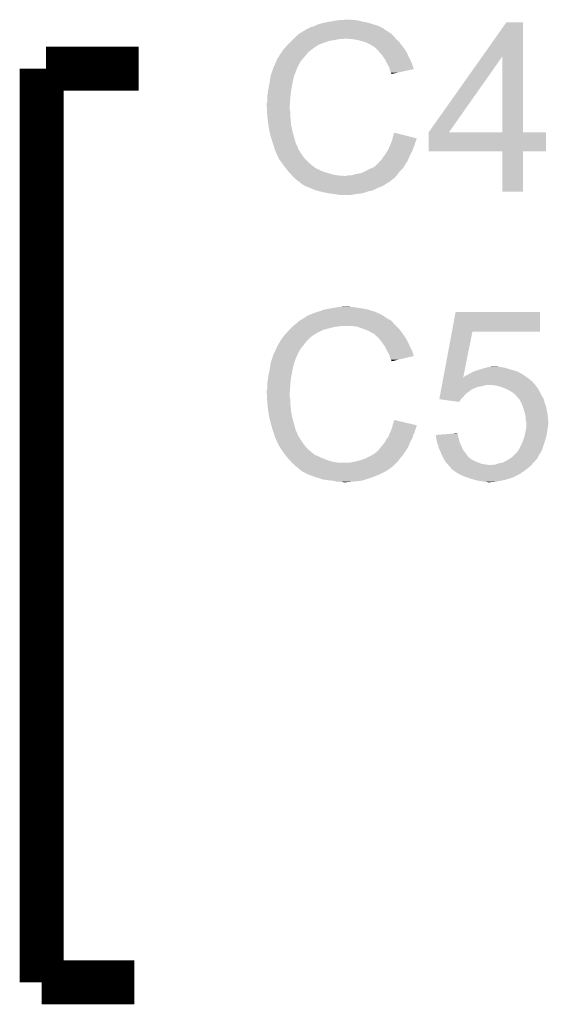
# Model space of a CAD drawing. Extents: x -0.05 to 0.95, y -0.15 to 1.54.
# Tile 30 of 44: x 0.15 to 0.27, y 1.11 to 1.34. Entities that reach past the tile are written whole.
import ezdxf

# ---------------------------------------------------------------- set-up
doc = ezdxf.new("R2010")
doc.units = 0
doc.layers.add('HOD_CAP_2_CLICK_V101_GTO', color=14, linetype='CONTINUOUS')

msp = doc.modelspace()

# ---------------------------------------------------------------- linework, layer by layer
at = {"layer": 'HOD_CAP_2_CLICK_V101_GTO', "const_width": 0.01}
for points in [[(0.156, 1.118), (0.156, 1.325)], [(0.157, 1.325), (0.178, 1.325)], [(0.156, 1.118), (0.177, 1.118)]]:
    msp.add_lwpolyline(points, dxfattribs=at)
at = {"layer": 'HOD_CAP_2_CLICK_V101_GTO'}
for points in [[(0.2162, 1.334), (0.2165, 1.3342), (0.23358, 1.334), (0.2333, 1.3342)], [(0.2165, 1.3342), (0.2169, 1.3344), (0.2333, 1.3342), (0.2329, 1.3344)], [(0.2169, 1.3344), (0.2174, 1.3345), (0.2329, 1.3344), (0.2327, 1.3345)], [(0.2174, 1.3345), (0.21765, 1.3346), (0.2327, 1.3345), (0.2325, 1.3346)], [(0.21765, 1.3346), (0.2179, 1.3347), (0.2325, 1.3346), (0.2322, 1.3347)], [(0.2179, 1.3347), (0.2183, 1.3349), (0.2322, 1.3347), (0.2316, 1.3349)], [(0.2183, 1.3349), (0.2185, 1.335), (0.2316, 1.3349), (0.23128, 1.335)], [(0.2185, 1.335), (0.2199, 1.3354), (0.23128, 1.335), (0.23, 1.3354)], [(0.2199, 1.3354), (0.2215, 1.3357), (0.23, 1.3354), (0.2285, 1.3357)], [(0.2215, 1.3357), (0.2227, 1.3359), (0.2285, 1.3357), (0.2278, 1.3359)], [(0.2227, 1.3359), (0.2233, 1.336), (0.2278, 1.3359), (0.2271, 1.336)], [(0.2233, 1.336), (0.2251, 1.3361), (0.2265, 1.336), (0.226, 1.3361)], [(0.25586, 1.3278), (0.2613, 1.3355), (0.2651, 1.3278), (0.2651, 1.3355)], [(0.2613, 1.3355), (0.2613, 1.3355), (0.2651, 1.3355), (0.2613, 1.3355)], [(0.21311, 1.3318), (0.21332, 1.332), (0.23626, 1.3318), (0.2361, 1.332)], [(0.21332, 1.332), (0.2143, 1.3329), (0.2361, 1.332), (0.2352, 1.3329)], [(0.2143, 1.3329), (0.21463, 1.3331), (0.2352, 1.3329), (0.235, 1.3331)], [(0.21463, 1.3331), (0.2148, 1.3332), (0.2349, 1.3331), (0.2348, 1.3332)], [(0.21463, 1.3331), (0.21463, 1.3331), (0.235, 1.3331), (0.2349, 1.3331)], [(0.2148, 1.3332), (0.21563, 1.3337), (0.2348, 1.3332), (0.234, 1.3337)], [(0.21563, 1.3337), (0.2158, 1.3338), (0.234, 1.3337), (0.23386, 1.3338)], [(0.2158, 1.3338), (0.2158, 1.3339), (0.23386, 1.3338), (0.23372, 1.3339)], [(0.216, 1.3339), (0.2162, 1.334), (0.23372, 1.3339), (0.23358, 1.334)], [(0.21099, 1.3296), (0.21172, 1.3304), (0.2175, 1.3296), (0.2187, 1.3304)], [(0.21172, 1.3304), (0.2119, 1.3306), (0.2187, 1.3304), (0.21922, 1.3306)], [(0.2119, 1.3306), (0.2122, 1.3309), (0.21922, 1.3306), (0.22, 1.3309)], [(0.2122, 1.3309), (0.2126, 1.3313), (0.22, 1.3309), (0.2212, 1.3313)], [(0.2126, 1.3313), (0.2128, 1.3315), (0.2212, 1.3313), (0.2224, 1.3315)], [(0.2128, 1.3315), (0.213, 1.3317), (0.2224, 1.3315), (0.2234, 1.3317)], [(0.213, 1.3317), (0.21311, 1.3318), (0.2243, 1.3317), (0.2245, 1.3318)], [(0.21311, 1.3318), (0.21311, 1.3318), (0.2245, 1.3318), (0.225, 1.3318)], [(0.2264, 1.3317), (0.225, 1.3318), (0.23634, 1.3317), (0.23626, 1.3318)], [(0.2276, 1.3315), (0.2264, 1.3317), (0.2365, 1.3315), (0.23634, 1.3317)], [(0.2287, 1.3312), (0.2276, 1.3315), (0.23688, 1.3312), (0.2365, 1.3315)], [(0.229, 1.3311), (0.2287, 1.3312), (0.237, 1.3311), (0.23688, 1.3312)], [(0.2296, 1.3309), (0.229, 1.3311), (0.23713, 1.3309), (0.237, 1.3311)], [(0.2304, 1.3305), (0.2296, 1.3309), (0.2374, 1.3305), (0.23713, 1.3309)], [(0.2309, 1.3302), (0.2304, 1.3305), (0.23765, 1.3302), (0.2374, 1.3305)], [(0.2313, 1.33), (0.2309, 1.3302), (0.23782, 1.33), (0.23765, 1.3302)], [(0.2314, 1.3299), (0.2313, 1.33), (0.2379, 1.3299), (0.23782, 1.33)], [(0.2321, 1.3292), (0.2314, 1.3299), (0.2384, 1.3292), (0.2379, 1.3299)], [(0.2095, 1.3274), (0.2097, 1.3277), (0.21529, 1.3274), (0.21555, 1.3277)], [(0.2097, 1.3277), (0.2099, 1.3281), (0.21555, 1.3277), (0.2159, 1.3281)], [(0.2099, 1.3281), (0.2102, 1.3285), (0.2159, 1.3281), (0.21624, 1.3285)], [(0.2102, 1.3285), (0.21041, 1.3288), (0.21624, 1.3285), (0.2165, 1.3288)], [(0.21041, 1.3288), (0.21069, 1.3292), (0.2165, 1.3288), (0.217, 1.3292)], [(0.21069, 1.3292), (0.2109, 1.3295), (0.217, 1.3292), (0.2174, 1.3295)], [(0.2109, 1.3295), (0.21099, 1.3296), (0.2174, 1.3295), (0.2175, 1.3296)], [(0.2323, 1.329), (0.2321, 1.3292), (0.23851, 1.329), (0.2384, 1.3292)], [(0.23274, 1.3285), (0.2323, 1.329), (0.2388, 1.3285), (0.23851, 1.329)], [(0.2331, 1.3281), (0.23274, 1.3285), (0.23898, 1.3281), (0.2388, 1.3285)], [(0.23345, 1.3276), (0.2331, 1.3281), (0.2392, 1.3276), (0.23898, 1.3281)], [(0.2338, 1.3271), (0.23345, 1.3276), (0.23945, 1.3271), (0.2392, 1.3276)], [(0.2437, 1.3106), (0.25586, 1.3278), (0.2483, 1.3106), (0.2604, 1.3278)], [(0.2604, 1.3106), (0.2604, 1.3278), (0.2651, 1.3106), (0.2651, 1.3278)], [(0.2085, 1.3252), (0.20903, 1.3264), (0.2139, 1.3252), (0.2145, 1.3264)], [(0.20903, 1.3264), (0.2093, 1.327), (0.2145, 1.3264), (0.21497, 1.327)], [(0.2093, 1.327), (0.20945, 1.3273), (0.21497, 1.327), (0.2152, 1.3273)], [(0.20945, 1.3273), (0.2095, 1.3274), (0.2152, 1.3273), (0.21529, 1.3274)], [(0.23395, 1.3268), (0.2338, 1.3271), (0.2396, 1.3268), (0.23945, 1.3271)], [(0.2343, 1.3261), (0.23395, 1.3268), (0.23991, 1.3261), (0.2396, 1.3268)], [(0.23441, 1.3259), (0.2343, 1.3261), (0.24, 1.3259), (0.23991, 1.3261)], [(0.2348, 1.3252), (0.23441, 1.3259), (0.24021, 1.3252), (0.24, 1.3259)], [(0.20775, 1.3226), (0.20782, 1.323), (0.213, 1.3226), (0.2131, 1.323)], [(0.20782, 1.323), (0.2079, 1.3235), (0.2131, 1.323), (0.21327, 1.3235)], [(0.2079, 1.3235), (0.20794, 1.3236), (0.21327, 1.3235), (0.2133, 1.3236)], [(0.20794, 1.3236), (0.20801, 1.3238), (0.2133, 1.3236), (0.2133, 1.3238)], [(0.20801, 1.3238), (0.20804, 1.3239), (0.2133, 1.3238), (0.2134, 1.3239)], [(0.20804, 1.3239), (0.2085, 1.3252), (0.2134, 1.3239), (0.2139, 1.3252)], [(0.23486, 1.3249), (0.2348, 1.3252), (0.2403, 1.3249), (0.24021, 1.3252)], [(0.2349, 1.3247), (0.23486, 1.3249), (0.23939, 1.3247), (0.2403, 1.3249)], [(0.2351, 1.3241), (0.2349, 1.3247), (0.23666, 1.3241), (0.23939, 1.3247)], [(0.2352, 1.3239), (0.2351, 1.3241), (0.23575, 1.3239), (0.23666, 1.3241)], [(0.2353, 1.3238), (0.2352, 1.3239), (0.2353, 1.3238), (0.23575, 1.3239)], [(0.20738, 1.3205), (0.20758, 1.3216), (0.2126, 1.3205), (0.2128, 1.3216)], [(0.20758, 1.3216), (0.2076, 1.3217), (0.2128, 1.3216), (0.21282, 1.3217)], [(0.2076, 1.3217), (0.20775, 1.3226), (0.21282, 1.3217), (0.213, 1.3226)], [(0.2071, 1.3186), (0.20719, 1.3193), (0.21235, 1.3186), (0.2124, 1.3193)], [(0.2071, 1.318), (0.2071, 1.3186), (0.2123, 1.318), (0.21235, 1.3186)], [(0.20719, 1.3193), (0.2072, 1.3194), (0.2124, 1.3193), (0.21242, 1.3194)], [(0.2072, 1.3194), (0.2073, 1.3201), (0.21242, 1.3194), (0.21253, 1.3201)], [(0.2073, 1.3201), (0.20738, 1.3205), (0.21253, 1.3201), (0.2126, 1.3205)], [(0.207, 1.3171), (0.2071, 1.3175), (0.21224, 1.3171), (0.21227, 1.3175)], [(0.207, 1.3165), (0.207, 1.3171), (0.2122, 1.3165), (0.21224, 1.3171)], [(0.20704, 1.3157), (0.207, 1.3165), (0.2122, 1.3157), (0.2122, 1.3165)], [(0.2071, 1.3175), (0.2071, 1.318), (0.21227, 1.3175), (0.2123, 1.318)], [(0.20706, 1.3153), (0.20704, 1.3157), (0.2123, 1.3153), (0.2122, 1.3157)], [(0.2071, 1.3145), (0.20706, 1.3153), (0.2123, 1.3145), (0.2123, 1.3153)], [(0.20712, 1.3143), (0.2071, 1.3145), (0.2123, 1.3143), (0.2123, 1.3145)], [(0.20718, 1.3137), (0.20712, 1.3143), (0.2124, 1.3137), (0.2123, 1.3143)], [(0.2073, 1.3126), (0.20718, 1.3137), (0.21248, 1.3126), (0.2124, 1.3137)], [(0.20735, 1.3123), (0.2073, 1.3126), (0.2125, 1.3123), (0.21248, 1.3126)], [(0.2076, 1.3109), (0.20735, 1.3123), (0.2128, 1.3109), (0.2125, 1.3123)], [(0.2078, 1.31), (0.2076, 1.3109), (0.21304, 1.31), (0.2128, 1.3109)], [(0.20797, 1.3094), (0.2078, 1.31), (0.2132, 1.3094), (0.21304, 1.31)], [(0.2355, 1.3092), (0.2356, 1.3096), (0.241, 1.3092), (0.23943, 1.3096)], [(0.2356, 1.3096), (0.2359, 1.3105), (0.23943, 1.3096), (0.2359, 1.3105)], [(0.2437, 1.3063), (0.2437, 1.3106), (0.2703, 1.3063), (0.2703, 1.3106)], [(0.2437, 1.3106), (0.2437, 1.3106), (0.2703, 1.3106), (0.2651, 1.3106)], [(0.2437, 1.3106), (0.2437, 1.3106), (0.2604, 1.3106), (0.25838, 1.3106)], [(0.2437, 1.3106), (0.2437, 1.3106), (0.25838, 1.3106), (0.2483, 1.3106)], [(0.208, 1.3093), (0.20797, 1.3094), (0.21323, 1.3093), (0.2132, 1.3094)], [(0.2082, 1.3087), (0.208, 1.3093), (0.2134, 1.3087), (0.21323, 1.3093)], [(0.2084, 1.308), (0.2082, 1.3087), (0.2136, 1.308), (0.2134, 1.3087)], [(0.20844, 1.3079), (0.2084, 1.308), (0.2136, 1.3079), (0.2136, 1.308)], [(0.20852, 1.3077), (0.20844, 1.3079), (0.2138, 1.3077), (0.2136, 1.3079)], [(0.2086, 1.3075), (0.20852, 1.3077), (0.21387, 1.3075), (0.2138, 1.3077)], [(0.20862, 1.3074), (0.2086, 1.3075), (0.2139, 1.3074), (0.21387, 1.3075)], [(0.2087, 1.307), (0.20862, 1.3074), (0.21407, 1.307), (0.2139, 1.3074)], [(0.23467, 1.307), (0.23497, 1.3077), (0.2402, 1.307), (0.2405, 1.3077)], [(0.23497, 1.3077), (0.2351, 1.308), (0.2405, 1.3077), (0.24056, 1.308)], [(0.2351, 1.308), (0.23517, 1.3082), (0.24056, 1.308), (0.2406, 1.3082)], [(0.23517, 1.3082), (0.23533, 1.3086), (0.2406, 1.3082), (0.2408, 1.3086)], [(0.23533, 1.3086), (0.2354, 1.3088), (0.2408, 1.3086), (0.24087, 1.3088)], [(0.2354, 1.3088), (0.2355, 1.3092), (0.24087, 1.3088), (0.241, 1.3092)], [(0.2088, 1.3067), (0.2087, 1.307), (0.2142, 1.3067), (0.21407, 1.307)], [(0.2089, 1.3064), (0.2088, 1.3067), (0.21439, 1.3064), (0.2142, 1.3067)], [(0.209, 1.3063), (0.2089, 1.3064), (0.21445, 1.3063), (0.21439, 1.3064)], [(0.209, 1.3062), (0.209, 1.3063), (0.21451, 1.3062), (0.21445, 1.3063)], [(0.20914, 1.3059), (0.209, 1.3062), (0.2147, 1.3059), (0.21451, 1.3062)], [(0.20956, 1.305), (0.20914, 1.3059), (0.2153, 1.305), (0.2147, 1.3059)], [(0.2334, 1.305), (0.2338, 1.3055), (0.23929, 1.305), (0.23951, 1.3055)], [(0.2338, 1.3055), (0.23392, 1.3057), (0.23951, 1.3055), (0.2396, 1.3057)], [(0.23392, 1.3057), (0.2341, 1.306), (0.2396, 1.3057), (0.23977, 1.306)], [(0.2341, 1.306), (0.23437, 1.3064), (0.23977, 1.306), (0.24, 1.3064)], [(0.23437, 1.3064), (0.2345, 1.3066), (0.24, 1.3064), (0.24007, 1.3066)], [(0.2345, 1.3066), (0.23467, 1.307), (0.24007, 1.3066), (0.2402, 1.307)], [(0.2604, 1.2971), (0.2604, 1.3063), (0.2651, 1.2971), (0.2651, 1.3063)], [(0.2604, 1.3063), (0.2604, 1.3063), (0.2651, 1.3063), (0.2703, 1.3063)], [(0.2098, 1.3045), (0.20956, 1.305), (0.21574, 1.3045), (0.2153, 1.305)], [(0.21009, 1.3041), (0.2098, 1.3045), (0.2161, 1.3041), (0.21574, 1.3045)], [(0.21066, 1.3033), (0.21009, 1.3041), (0.217, 1.3033), (0.2161, 1.3041)], [(0.2108, 1.3031), (0.21066, 1.3033), (0.21725, 1.3031), (0.217, 1.3033)], [(0.21126, 1.3025), (0.2108, 1.3031), (0.218, 1.3025), (0.21725, 1.3031)], [(0.2313, 1.3027), (0.2318, 1.3032), (0.23802, 1.3027), (0.23834, 1.3032)], [(0.2319, 1.3033), (0.2321, 1.3034), (0.2384, 1.3033), (0.23846, 1.3034)], [(0.2319, 1.3032), (0.2319, 1.3033), (0.23834, 1.3032), (0.2384, 1.3033)], [(0.2321, 1.3034), (0.2323, 1.3036), (0.23846, 1.3034), (0.23859, 1.3036)], [(0.2323, 1.3036), (0.2325, 1.3039), (0.23859, 1.3036), (0.23877, 1.3039)], [(0.2325, 1.3039), (0.2327, 1.3041), (0.23877, 1.3039), (0.2389, 1.3041)], [(0.2327, 1.3041), (0.2331, 1.3045), (0.2389, 1.3041), (0.23908, 1.3045)], [(0.2331, 1.3045), (0.2334, 1.305), (0.23908, 1.3045), (0.23929, 1.305)], [(0.21134, 1.3024), (0.21126, 1.3025), (0.2182, 1.3024), (0.2181, 1.3025)], [(0.21126, 1.3025), (0.21126, 1.3025), (0.2181, 1.3025), (0.218, 1.3025)], [(0.21149, 1.3022), (0.21134, 1.3024), (0.2186, 1.3022), (0.2182, 1.3024)], [(0.21157, 1.3021), (0.21149, 1.3022), (0.2189, 1.3021), (0.2186, 1.3022)], [(0.21172, 1.3019), (0.21157, 1.3021), (0.2192, 1.3019), (0.2189, 1.3021)], [(0.2118, 1.3018), (0.21172, 1.3019), (0.21947, 1.3018), (0.2192, 1.3019)], [(0.212, 1.3016), (0.2118, 1.3018), (0.22, 1.3016), (0.21947, 1.3018)], [(0.2123, 1.3013), (0.212, 1.3016), (0.221, 1.3013), (0.22, 1.3016)], [(0.21254, 1.301), (0.2123, 1.3013), (0.2221, 1.301), (0.221, 1.3013)], [(0.2127, 1.3008), (0.21254, 1.301), (0.2233, 1.3008), (0.2221, 1.301)], [(0.2128, 1.3007), (0.2127, 1.3008), (0.2246, 1.3007), (0.2233, 1.3008)], [(0.2132, 1.3003), (0.2128, 1.3007), (0.236, 1.3003), (0.23634, 1.3007)], [(0.225, 1.3007), (0.2253, 1.3008), (0.23634, 1.3007), (0.23643, 1.3008)], [(0.2261, 1.3008), (0.22677, 1.301), (0.23643, 1.3008), (0.2366, 1.301)], [(0.22677, 1.301), (0.2271, 1.3011), (0.2366, 1.301), (0.23667, 1.3011)], [(0.2271, 1.3011), (0.2283, 1.3013), (0.23667, 1.3011), (0.23683, 1.3013)], [(0.2283, 1.3013), (0.2294, 1.3018), (0.23683, 1.3013), (0.2372, 1.3018)], [(0.2294, 1.3018), (0.2306, 1.3024), (0.2372, 1.3018), (0.2378, 1.3024)], [(0.2306, 1.3024), (0.23083, 1.3025), (0.2378, 1.3024), (0.2379, 1.3025)], [(0.23083, 1.3025), (0.2313, 1.3027), (0.2379, 1.3025), (0.23802, 1.3027)], [(0.2136, 1.2999), (0.2132, 1.3003), (0.23547, 1.2999), (0.236, 1.3003)], [(0.21387, 1.2997), (0.2136, 1.2999), (0.2352, 1.2997), (0.23547, 1.2999)], [(0.214, 1.2996), (0.21387, 1.2997), (0.2351, 1.2996), (0.2352, 1.2997)], [(0.21415, 1.2995), (0.214, 1.2996), (0.235, 1.2995), (0.2351, 1.2996)], [(0.2143, 1.2994), (0.21415, 1.2995), (0.2348, 1.2994), (0.235, 1.2995)], [(0.2145, 1.2992), (0.2143, 1.2994), (0.2345, 1.2992), (0.2348, 1.2994)], [(0.2148, 1.299), (0.2145, 1.2992), (0.23417, 1.299), (0.2345, 1.2992)], [(0.2149, 1.2989), (0.2148, 1.299), (0.234, 1.2989), (0.23417, 1.299)], [(0.21538, 1.2986), (0.2149, 1.2989), (0.2336, 1.2986), (0.234, 1.2989)], [(0.2157, 1.2984), (0.21538, 1.2986), (0.2332, 1.2984), (0.2336, 1.2986)], [(0.21597, 1.2983), (0.2157, 1.2984), (0.233, 1.2983), (0.2332, 1.2984)], [(0.2165, 1.2981), (0.21597, 1.2983), (0.2324, 1.2981), (0.233, 1.2983)], [(0.21747, 1.2977), (0.2165, 1.2981), (0.2316, 1.2977), (0.2324, 1.2981)], [(0.2182, 1.2974), (0.21747, 1.2977), (0.2309, 1.2974), (0.2316, 1.2977)], [(0.219, 1.2972), (0.2182, 1.2974), (0.23, 1.2972), (0.2309, 1.2974)], [(0.2198, 1.297), (0.219, 1.2972), (0.2294, 1.297), (0.23, 1.2972)], [(0.22033, 1.2969), (0.2198, 1.297), (0.2291, 1.2969), (0.2294, 1.297)], [(0.2214, 1.2967), (0.22033, 1.2969), (0.2282, 1.2967), (0.2291, 1.2969)], [(0.2222, 1.2966), (0.2214, 1.2967), (0.2272, 1.2966), (0.2282, 1.2967)], [(0.2229, 1.2965), (0.2222, 1.2966), (0.22665, 1.2965), (0.2272, 1.2966)], [(0.2235, 1.2964), (0.2229, 1.2965), (0.2261, 1.2964), (0.22665, 1.2965)], [(0.2169, 1.2693), (0.2174, 1.2695), (0.2329, 1.2693), (0.2325, 1.2695)], [(0.2174, 1.2695), (0.2179, 1.2697), (0.2325, 1.2695), (0.23205, 1.2697)], [(0.2179, 1.2697), (0.2185, 1.2699), (0.23205, 1.2697), (0.2316, 1.2699)], [(0.2185, 1.2699), (0.2192, 1.2701), (0.2316, 1.2699), (0.23096, 1.2701)], [(0.2192, 1.2701), (0.2199, 1.2704), (0.23096, 1.2701), (0.23, 1.2704)], [(0.2199, 1.2704), (0.2215, 1.2707), (0.23, 1.2704), (0.2285, 1.2707)], [(0.2215, 1.2707), (0.2227, 1.2709), (0.2285, 1.2707), (0.2271, 1.2709)], [(0.2227, 1.2709), (0.2233, 1.271), (0.2271, 1.2709), (0.2265, 1.271)], [(0.2233, 1.271), (0.2251, 1.2711), (0.226, 1.271), (0.2256, 1.2711)], [(0.24896, 1.2654), (0.2498, 1.2699), (0.2689, 1.2654), (0.2689, 1.2699)], [(0.2498, 1.2699), (0.2498, 1.2699), (0.2689, 1.2699), (0.2498, 1.2699)], [(0.213, 1.2667), (0.21371, 1.2673), (0.2363, 1.2667), (0.2357, 1.2673)], [(0.21371, 1.2673), (0.21406, 1.2676), (0.2357, 1.2673), (0.2355, 1.2676)], [(0.21406, 1.2676), (0.2143, 1.2678), (0.2355, 1.2676), (0.2353, 1.2678)], [(0.2143, 1.2678), (0.21447, 1.2679), (0.2353, 1.2678), (0.2352, 1.2679)], [(0.21447, 1.2679), (0.21463, 1.268), (0.2352, 1.2679), (0.235, 1.268)], [(0.21463, 1.268), (0.2148, 1.2681), (0.235, 1.268), (0.2349, 1.2681)], [(0.2148, 1.2681), (0.21563, 1.2686), (0.2348, 1.2681), (0.234, 1.2686)], [(0.2148, 1.2681), (0.2148, 1.2681), (0.2349, 1.2681), (0.2348, 1.2681)], [(0.21563, 1.2686), (0.2158, 1.2687), (0.234, 1.2686), (0.23386, 1.2687)], [(0.2158, 1.2688), (0.2162, 1.269), (0.23372, 1.2688), (0.23344, 1.269)], [(0.2158, 1.2687), (0.2158, 1.2688), (0.23386, 1.2687), (0.23372, 1.2688)], [(0.2162, 1.269), (0.2165, 1.2691), (0.23344, 1.269), (0.2333, 1.2691)], [(0.2165, 1.2691), (0.2169, 1.2693), (0.2333, 1.2691), (0.2329, 1.2693)], [(0.21099, 1.2646), (0.21163, 1.2653), (0.2175, 1.2646), (0.2187, 1.2653)], [(0.21163, 1.2653), (0.2119, 1.2656), (0.2187, 1.2653), (0.21935, 1.2656)], [(0.2119, 1.2656), (0.2122, 1.2659), (0.21935, 1.2656), (0.22, 1.2659)], [(0.2122, 1.2659), (0.2128, 1.2665), (0.22, 1.2659), (0.2224, 1.2665)], [(0.2128, 1.2665), (0.2129, 1.2666), (0.2224, 1.2665), (0.2234, 1.2666)], [(0.2129, 1.2666), (0.213, 1.2667), (0.2234, 1.2666), (0.2239, 1.2667)], [(0.2276, 1.2665), (0.2264, 1.2667), (0.2365, 1.2665), (0.2363, 1.2667)], [(0.2287, 1.2661), (0.2276, 1.2665), (0.2369, 1.2661), (0.2365, 1.2665)], [(0.229, 1.266), (0.2287, 1.2661), (0.237, 1.266), (0.2369, 1.2661)], [(0.2296, 1.2658), (0.229, 1.266), (0.23716, 1.2658), (0.237, 1.266)], [(0.2302, 1.2655), (0.2296, 1.2658), (0.2374, 1.2655), (0.23716, 1.2658)], [(0.2304, 1.2654), (0.2302, 1.2655), (0.23747, 1.2654), (0.2374, 1.2655)], [(0.2309, 1.2651), (0.2304, 1.2654), (0.23769, 1.2651), (0.23747, 1.2654)], [(0.2313, 1.2649), (0.2309, 1.2651), (0.23783, 1.2649), (0.23769, 1.2651)], [(0.24703, 1.2551), (0.24896, 1.2654), (0.25152, 1.2551), (0.2536, 1.2654)], [(0.24896, 1.2654), (0.24896, 1.2654), (0.2536, 1.2654), (0.2689, 1.2654)], [(0.2097, 1.2626), (0.2099, 1.263), (0.21551, 1.2626), (0.21582, 1.263)], [(0.2099, 1.263), (0.20996, 1.2631), (0.21582, 1.263), (0.2159, 1.2631)], [(0.20996, 1.2631), (0.2102, 1.2635), (0.2159, 1.2631), (0.2163, 1.2635)], [(0.2102, 1.2635), (0.21069, 1.2642), (0.2163, 1.2635), (0.217, 1.2642)], [(0.21069, 1.2642), (0.2109, 1.2645), (0.217, 1.2642), (0.2174, 1.2645)], [(0.2109, 1.2645), (0.21099, 1.2646), (0.2174, 1.2645), (0.2175, 1.2646)], [(0.2314, 1.2648), (0.2313, 1.2649), (0.2379, 1.2648), (0.23783, 1.2649)], [(0.23219, 1.2641), (0.2314, 1.2648), (0.2384, 1.2641), (0.2379, 1.2648)], [(0.2323, 1.264), (0.23219, 1.2641), (0.23846, 1.264), (0.2384, 1.2641)], [(0.23278, 1.2634), (0.2323, 1.264), (0.2388, 1.2634), (0.23846, 1.264)], [(0.2331, 1.263), (0.23278, 1.2634), (0.239, 1.263), (0.2388, 1.2634)], [(0.23338, 1.2626), (0.2331, 1.263), (0.2392, 1.2626), (0.239, 1.263)], [(0.2085, 1.2602), (0.20902, 1.2613), (0.21395, 1.2602), (0.2145, 1.2613)], [(0.20902, 1.2613), (0.2093, 1.2619), (0.2145, 1.2613), (0.21497, 1.2619)], [(0.2093, 1.262), (0.2094, 1.2621), (0.21504, 1.262), (0.21512, 1.2621)], [(0.2093, 1.2619), (0.2093, 1.262), (0.21497, 1.2619), (0.21504, 1.262)], [(0.2094, 1.2621), (0.2095, 1.2624), (0.21512, 1.2621), (0.21536, 1.2624)], [(0.2095, 1.2624), (0.2097, 1.2626), (0.21536, 1.2624), (0.21551, 1.2626)], [(0.2338, 1.262), (0.23338, 1.2626), (0.23947, 1.262), (0.2392, 1.2626)], [(0.23395, 1.2617), (0.2338, 1.262), (0.2396, 1.2617), (0.23947, 1.262)], [(0.2343, 1.261), (0.23395, 1.2617), (0.23995, 1.261), (0.2396, 1.2617)], [(0.23436, 1.2609), (0.2343, 1.261), (0.24, 1.2609), (0.23995, 1.261)], [(0.2348, 1.2601), (0.23436, 1.2609), (0.24024, 1.2601), (0.24, 1.2609)], [(0.20775, 1.2575), (0.20788, 1.2583), (0.213, 1.2575), (0.2132, 1.2583)], [(0.20788, 1.2583), (0.2079, 1.2584), (0.2132, 1.2583), (0.21325, 1.2584)], [(0.2079, 1.2584), (0.20793, 1.2585), (0.21325, 1.2584), (0.2133, 1.2585)], [(0.20793, 1.2585), (0.208, 1.2587), (0.2133, 1.2585), (0.2133, 1.2587)], [(0.208, 1.2587), (0.20803, 1.2588), (0.2133, 1.2587), (0.2134, 1.2588)], [(0.20803, 1.2588), (0.20807, 1.2589), (0.2134, 1.2588), (0.2134, 1.2589)], [(0.20807, 1.2589), (0.20847, 1.2601), (0.2134, 1.2589), (0.2139, 1.2601)], [(0.20847, 1.2601), (0.2085, 1.2602), (0.2139, 1.2601), (0.21395, 1.2602)], [(0.23485, 1.2599), (0.2348, 1.2601), (0.2403, 1.2599), (0.24024, 1.2601)], [(0.2349, 1.2597), (0.23485, 1.2599), (0.23947, 1.2597), (0.2403, 1.2599)], [(0.2351, 1.2591), (0.2349, 1.2597), (0.23696, 1.2591), (0.23947, 1.2597)], [(0.2352, 1.2589), (0.2351, 1.2591), (0.23613, 1.2589), (0.23696, 1.2591)], [(0.2353, 1.2588), (0.2352, 1.2589), (0.23571, 1.2588), (0.23613, 1.2589)], [(0.2353, 1.2587), (0.2353, 1.2588), (0.2353, 1.2587), (0.23571, 1.2588)], [(0.20739, 1.2555), (0.2076, 1.2566), (0.2126, 1.2555), (0.2128, 1.2566)], [(0.2076, 1.2566), (0.20775, 1.2575), (0.2128, 1.2566), (0.213, 1.2575)], [(0.2528, 1.2558), (0.2537, 1.2563), (0.26485, 1.2558), (0.26398, 1.2563)], [(0.2537, 1.2563), (0.25398, 1.2564), (0.26398, 1.2563), (0.2638, 1.2564)], [(0.25398, 1.2564), (0.2548, 1.2567), (0.2638, 1.2564), (0.26275, 1.2567)], [(0.2548, 1.2567), (0.25577, 1.257), (0.26275, 1.2567), (0.2617, 1.257)], [(0.25577, 1.257), (0.2561, 1.2571), (0.2617, 1.257), (0.2614, 1.2571)], [(0.2561, 1.2571), (0.25653, 1.2572), (0.2614, 1.2571), (0.2611, 1.2572)], [(0.25653, 1.2572), (0.2574, 1.2574), (0.2611, 1.2572), (0.2601, 1.2574)], [(0.2574, 1.2574), (0.2581, 1.2575), (0.2596, 1.2574), (0.2593, 1.2575)], [(0.2581, 1.2575), (0.2581, 1.2575), (0.2593, 1.2575), (0.2581, 1.2575)], [(0.2071, 1.2536), (0.2072, 1.2543), (0.21235, 1.2536), (0.2124, 1.2543)], [(0.2072, 1.2543), (0.2073, 1.255), (0.2124, 1.2543), (0.21252, 1.255)], [(0.2073, 1.255), (0.20739, 1.2555), (0.21252, 1.255), (0.2126, 1.2555)], [(0.24672, 1.2534), (0.24681, 1.2539), (0.2678, 1.2534), (0.2673, 1.2539)], [(0.24681, 1.2539), (0.24683, 1.254), (0.2673, 1.2539), (0.2673, 1.254)], [(0.24683, 1.254), (0.24694, 1.2546), (0.2673, 1.254), (0.2666, 1.2546)], [(0.24694, 1.2546), (0.24702, 1.255), (0.2666, 1.2546), (0.26604, 1.255)], [(0.24702, 1.255), (0.24703, 1.2551), (0.2515, 1.255), (0.2516, 1.2551)], [(0.2515, 1.255), (0.25152, 1.2551), (0.26604, 1.255), (0.2659, 1.2551)], [(0.2517, 1.2551), (0.2518, 1.2553), (0.2659, 1.2551), (0.26562, 1.2553)], [(0.2518, 1.2553), (0.2521, 1.2554), (0.26562, 1.2553), (0.26548, 1.2554)], [(0.2521, 1.2554), (0.2525, 1.2556), (0.26548, 1.2554), (0.2652, 1.2556)], [(0.2525, 1.2556), (0.2528, 1.2558), (0.2652, 1.2556), (0.26485, 1.2558)], [(0.207, 1.2521), (0.2071, 1.2525), (0.21224, 1.2521), (0.21227, 1.2525)], [(0.207, 1.2515), (0.207, 1.2521), (0.2122, 1.2515), (0.21224, 1.2521)], [(0.2071, 1.2525), (0.2071, 1.2536), (0.21227, 1.2525), (0.21235, 1.2536)], [(0.24636, 1.2515), (0.24642, 1.2518), (0.2523, 1.2515), (0.2528, 1.2518)], [(0.24642, 1.2518), (0.24647, 1.2521), (0.2528, 1.2518), (0.2531, 1.2521)], [(0.24647, 1.2521), (0.24649, 1.2522), (0.2531, 1.2521), (0.2533, 1.2522)], [(0.24649, 1.2522), (0.24651, 1.2523), (0.2533, 1.2522), (0.2534, 1.2523)], [(0.24651, 1.2523), (0.24662, 1.2529), (0.2534, 1.2523), (0.2548, 1.2529)], [(0.24662, 1.2529), (0.24664, 1.253), (0.2548, 1.2529), (0.2555, 1.253)], [(0.24664, 1.253), (0.24668, 1.2532), (0.2555, 1.253), (0.2562, 1.2532)], [(0.24668, 1.2532), (0.2467, 1.2533), (0.2562, 1.2532), (0.2567, 1.2533)], [(0.2467, 1.2533), (0.24672, 1.2534), (0.26787, 1.2533), (0.2678, 1.2534)], [(0.2589, 1.2532), (0.2582, 1.2533), (0.26795, 1.2532), (0.26787, 1.2533)], [(0.2601, 1.2529), (0.2589, 1.2532), (0.26817, 1.2529), (0.26795, 1.2532)], [(0.26085, 1.2526), (0.2601, 1.2529), (0.2684, 1.2526), (0.26817, 1.2529)], [(0.2611, 1.2525), (0.26085, 1.2526), (0.26846, 1.2525), (0.2684, 1.2526)], [(0.2619, 1.2521), (0.2611, 1.2525), (0.2687, 1.2521), (0.26846, 1.2525)], [(0.2626, 1.2517), (0.2619, 1.2521), (0.2689, 1.2517), (0.2687, 1.2521)], [(0.2631, 1.2513), (0.2626, 1.2517), (0.2691, 1.2513), (0.2689, 1.2517)], [(0.20705, 1.2506), (0.207, 1.2515), (0.2122, 1.2506), (0.2122, 1.2515)], [(0.20706, 1.2503), (0.20705, 1.2506), (0.2123, 1.2503), (0.2122, 1.2506)], [(0.2071, 1.2495), (0.20706, 1.2503), (0.2123, 1.2495), (0.2123, 1.2503)], [(0.20713, 1.2492), (0.2071, 1.2495), (0.2123, 1.2492), (0.2123, 1.2495)], [(0.2461, 1.2501), (0.24619, 1.2506), (0.251, 1.2501), (0.2515, 1.2506)], [(0.2506, 1.2495), (0.24611, 1.2501), (0.2506, 1.2495), (0.251, 1.2501)], [(0.24619, 1.2506), (0.24629, 1.2511), (0.2515, 1.2506), (0.2519, 1.2511)], [(0.24629, 1.2511), (0.24636, 1.2515), (0.2519, 1.2511), (0.2523, 1.2515)], [(0.2634, 1.251), (0.2631, 1.2513), (0.26925, 1.251), (0.2691, 1.2513)], [(0.2635, 1.2509), (0.2635, 1.251), (0.2693, 1.2509), (0.26925, 1.251)], [(0.26403, 1.2503), (0.2635, 1.2509), (0.2697, 1.2503), (0.2693, 1.2509)], [(0.2643, 1.25), (0.26403, 1.2503), (0.26978, 1.25), (0.2697, 1.2503)], [(0.26455, 1.2495), (0.2643, 1.25), (0.2699, 1.2495), (0.26978, 1.25)], [(0.2648, 1.249), (0.26455, 1.2495), (0.27009, 1.249), (0.2699, 1.2495)], [(0.20719, 1.2486), (0.20713, 1.2492), (0.2124, 1.2486), (0.2123, 1.2492)], [(0.2073, 1.2475), (0.20719, 1.2486), (0.21248, 1.2475), (0.2124, 1.2486)], [(0.20734, 1.2473), (0.2073, 1.2475), (0.2125, 1.2473), (0.21248, 1.2475)], [(0.2076, 1.2458), (0.20734, 1.2473), (0.2128, 1.2458), (0.2125, 1.2473)], [(0.26491, 1.2487), (0.2648, 1.249), (0.2702, 1.2487), (0.27009, 1.249)], [(0.2652, 1.2479), (0.26491, 1.2487), (0.2704, 1.2479), (0.2702, 1.2487)], [(0.2655, 1.2469), (0.2652, 1.2479), (0.2706, 1.2469), (0.2704, 1.2479)], [(0.2078, 1.245), (0.2076, 1.2458), (0.21303, 1.245), (0.2128, 1.2458)], [(0.20797, 1.2444), (0.2078, 1.245), (0.2132, 1.2444), (0.21303, 1.245)], [(0.2356, 1.2445), (0.2359, 1.2454), (0.23972, 1.2445), (0.2359, 1.2454)], [(0.2657, 1.246), (0.2655, 1.2469), (0.2707, 1.246), (0.2706, 1.2469)], [(0.2657, 1.2453), (0.2657, 1.246), (0.27077, 1.2453), (0.2707, 1.246)], [(0.2658, 1.245), (0.2657, 1.2453), (0.2708, 1.245), (0.27077, 1.2453)], [(0.2658, 1.2445), (0.2658, 1.245), (0.2708, 1.2445), (0.2708, 1.245)], [(0.2082, 1.2436), (0.20797, 1.2444), (0.21341, 1.2436), (0.2132, 1.2444)], [(0.20843, 1.2429), (0.2082, 1.2436), (0.2136, 1.2429), (0.21341, 1.2436)], [(0.20847, 1.2428), (0.20843, 1.2429), (0.2137, 1.2428), (0.2136, 1.2429)], [(0.20853, 1.2426), (0.20847, 1.2428), (0.2138, 1.2426), (0.2137, 1.2428)], [(0.23497, 1.2426), (0.2351, 1.2429), (0.2405, 1.2426), (0.24056, 1.2429)], [(0.2351, 1.2429), (0.23517, 1.2431), (0.24056, 1.2429), (0.2406, 1.2431)], [(0.23517, 1.2431), (0.23532, 1.2435), (0.2406, 1.2431), (0.2408, 1.2435)], [(0.23532, 1.2435), (0.2354, 1.2437), (0.2408, 1.2435), (0.24085, 1.2437)], [(0.2354, 1.2437), (0.23545, 1.2439), (0.24085, 1.2437), (0.2409, 1.2439)], [(0.23545, 1.2439), (0.2355, 1.2441), (0.2409, 1.2439), (0.241, 1.2441)], [(0.2355, 1.2441), (0.23552, 1.2442), (0.241, 1.2441), (0.241, 1.2442)], [(0.23552, 1.2442), (0.2356, 1.2445), (0.241, 1.2442), (0.23972, 1.2445)], [(0.26557, 1.2425), (0.2657, 1.2431), (0.2705, 1.2425), (0.27059, 1.2431)], [(0.2657, 1.2431), (0.26571, 1.2432), (0.27059, 1.2431), (0.2706, 1.2432)], [(0.26571, 1.2432), (0.26579, 1.2437), (0.2706, 1.2432), (0.2707, 1.2437)], [(0.26579, 1.2437), (0.2658, 1.2438), (0.2707, 1.2437), (0.2707, 1.2438)], [(0.2658, 1.2441), (0.2658, 1.2445), (0.2707, 1.2441), (0.2708, 1.2445)], [(0.2658, 1.2438), (0.2658, 1.2441), (0.2707, 1.2438), (0.2707, 1.2441)], [(0.2086, 1.2424), (0.20853, 1.2426), (0.21387, 1.2424), (0.2138, 1.2426)], [(0.20863, 1.2423), (0.2086, 1.2424), (0.2139, 1.2423), (0.21387, 1.2424)], [(0.2087, 1.242), (0.20863, 1.2423), (0.21405, 1.242), (0.2139, 1.2423)], [(0.2088, 1.2417), (0.2087, 1.242), (0.2142, 1.2417), (0.21405, 1.242)], [(0.2089, 1.2414), (0.2088, 1.2417), (0.21439, 1.2414), (0.2142, 1.2417)], [(0.209, 1.2412), (0.2089, 1.2414), (0.21451, 1.2412), (0.21439, 1.2414)], [(0.20914, 1.2409), (0.209, 1.2412), (0.2147, 1.2409), (0.21451, 1.2412)], [(0.20956, 1.24), (0.20914, 1.2409), (0.2153, 1.24), (0.2147, 1.2409)], [(0.2338, 1.2404), (0.2339, 1.2406), (0.23951, 1.2404), (0.2396, 1.2406)], [(0.2339, 1.2406), (0.2341, 1.241), (0.2396, 1.2406), (0.23983, 1.241)], [(0.2341, 1.241), (0.23434, 1.2413), (0.23983, 1.241), (0.24, 1.2413)], [(0.23434, 1.2413), (0.2345, 1.2415), (0.24, 1.2413), (0.24006, 1.2415)], [(0.2345, 1.2415), (0.23471, 1.242), (0.24006, 1.2415), (0.2402, 1.242)], [(0.23471, 1.242), (0.23497, 1.2426), (0.2402, 1.242), (0.2405, 1.2426)], [(0.2453, 1.242), (0.24653, 1.2421), (0.2503, 1.242), (0.2503, 1.2421)], [(0.24533, 1.2418), (0.2453, 1.242), (0.2503, 1.2418), (0.2503, 1.242)], [(0.2454, 1.2412), (0.24533, 1.2418), (0.2505, 1.2412), (0.2503, 1.2418)], [(0.24558, 1.2404), (0.2454, 1.2412), (0.2507, 1.2404), (0.2505, 1.2412)], [(0.24653, 1.2421), (0.24898, 1.2423), (0.2503, 1.2421), (0.2502, 1.2423)], [(0.24898, 1.2423), (0.2502, 1.2424), (0.2502, 1.2423), (0.2502, 1.2424)], [(0.2646, 1.2396), (0.265, 1.2405), (0.2697, 1.2396), (0.27, 1.2405)], [(0.265, 1.2405), (0.2654, 1.2417), (0.27, 1.2405), (0.27034, 1.2417)], [(0.2654, 1.2417), (0.26544, 1.2419), (0.27034, 1.2417), (0.2704, 1.2419)], [(0.26544, 1.2419), (0.26557, 1.2425), (0.2704, 1.2419), (0.2705, 1.2425)], [(0.2098, 1.2395), (0.20956, 1.24), (0.2157, 1.2395), (0.2153, 1.24)], [(0.21013, 1.239), (0.2098, 1.2395), (0.2161, 1.239), (0.2157, 1.2395)], [(0.21067, 1.2382), (0.21013, 1.239), (0.217, 1.2382), (0.2161, 1.239)], [(0.2318, 1.2381), (0.2321, 1.2384), (0.2383, 1.2381), (0.2385, 1.2384)], [(0.2321, 1.2384), (0.2323, 1.2385), (0.2385, 1.2384), (0.23857, 1.2385)], [(0.2323, 1.2385), (0.2325, 1.2388), (0.23857, 1.2385), (0.23877, 1.2388)], [(0.2325, 1.2388), (0.23265, 1.239), (0.23877, 1.2388), (0.2389, 1.239)], [(0.23265, 1.239), (0.2328, 1.2392), (0.2389, 1.239), (0.23899, 1.2392)], [(0.2328, 1.2392), (0.2331, 1.2395), (0.23899, 1.2392), (0.23912, 1.2395)], [(0.2331, 1.2395), (0.2334, 1.2399), (0.23912, 1.2395), (0.23929, 1.2399)], [(0.2334, 1.2399), (0.2338, 1.2404), (0.23929, 1.2399), (0.23951, 1.2404)], [(0.2456, 1.2403), (0.24558, 1.2404), (0.25074, 1.2403), (0.2507, 1.2404)], [(0.2461, 1.2388), (0.2456, 1.2403), (0.25141, 1.2388), (0.25074, 1.2403)], [(0.24619, 1.2386), (0.2461, 1.2388), (0.2515, 1.2386), (0.25141, 1.2388)], [(0.2467, 1.2374), (0.24619, 1.2386), (0.2524, 1.2374), (0.2515, 1.2386)], [(0.2638, 1.2382), (0.2642, 1.2388), (0.2692, 1.2382), (0.26943, 1.2388)], [(0.2642, 1.2388), (0.2643, 1.239), (0.26943, 1.2388), (0.2695, 1.239)], [(0.2643, 1.239), (0.2646, 1.2396), (0.2695, 1.239), (0.2697, 1.2396)], [(0.2108, 1.238), (0.21067, 1.2382), (0.21725, 1.238), (0.217, 1.2382)], [(0.21126, 1.2374), (0.2108, 1.238), (0.218, 1.2374), (0.21725, 1.238)], [(0.21142, 1.2372), (0.21126, 1.2374), (0.2186, 1.2372), (0.2182, 1.2374)], [(0.21126, 1.2374), (0.21126, 1.2374), (0.2182, 1.2374), (0.218, 1.2374)], [(0.21149, 1.2371), (0.21142, 1.2372), (0.2189, 1.2371), (0.2186, 1.2372)], [(0.21165, 1.2369), (0.21149, 1.2371), (0.2192, 1.2369), (0.2189, 1.2371)], [(0.2118, 1.2367), (0.21165, 1.2369), (0.21973, 1.2367), (0.2192, 1.2369)], [(0.2119, 1.2366), (0.2118, 1.2367), (0.22, 1.2366), (0.21973, 1.2367)], [(0.2123, 1.2362), (0.2119, 1.2366), (0.221, 1.2362), (0.22, 1.2366)], [(0.21254, 1.2359), (0.2123, 1.2362), (0.2221, 1.2359), (0.221, 1.2362)], [(0.2266, 1.2359), (0.2271, 1.236), (0.2366, 1.2359), (0.23667, 1.236)], [(0.2271, 1.236), (0.2283, 1.2363), (0.23667, 1.236), (0.2369, 1.2363)], [(0.2283, 1.2363), (0.2294, 1.2367), (0.2369, 1.2363), (0.2372, 1.2367)], [(0.2294, 1.2367), (0.2306, 1.2373), (0.2372, 1.2367), (0.23772, 1.2373)], [(0.2306, 1.2373), (0.23095, 1.2375), (0.23772, 1.2373), (0.2379, 1.2375)], [(0.23095, 1.2375), (0.2313, 1.2377), (0.2379, 1.2375), (0.23803, 1.2377)], [(0.2313, 1.2377), (0.2318, 1.2381), (0.23803, 1.2377), (0.2383, 1.2381)], [(0.2469, 1.237), (0.2467, 1.2374), (0.2527, 1.237), (0.2524, 1.2374)], [(0.24695, 1.2369), (0.2469, 1.237), (0.2528, 1.2369), (0.2527, 1.237)], [(0.247, 1.2368), (0.24695, 1.2369), (0.25295, 1.2368), (0.2528, 1.2369)], [(0.24706, 1.2367), (0.247, 1.2368), (0.2531, 1.2367), (0.25295, 1.2368)], [(0.24724, 1.2364), (0.24706, 1.2367), (0.2535, 1.2364), (0.2531, 1.2367)], [(0.24742, 1.2361), (0.24724, 1.2364), (0.2541, 1.2361), (0.2535, 1.2364)], [(0.2476, 1.2358), (0.24742, 1.2361), (0.2548, 1.2358), (0.2541, 1.2361)], [(0.26078, 1.2359), (0.26096, 1.236), (0.2677, 1.2359), (0.2677, 1.236)], [(0.26096, 1.236), (0.2615, 1.2363), (0.2677, 1.236), (0.26796, 1.2363)], [(0.2615, 1.2363), (0.26217, 1.2367), (0.26796, 1.2363), (0.2683, 1.2367)], [(0.26217, 1.2367), (0.2625, 1.2369), (0.2683, 1.2367), (0.2684, 1.2369)], [(0.2625, 1.2369), (0.2631, 1.2375), (0.2684, 1.2369), (0.2687, 1.2375)], [(0.2631, 1.2375), (0.2638, 1.2382), (0.2687, 1.2375), (0.2692, 1.2382)], [(0.2127, 1.2357), (0.21254, 1.2359), (0.2233, 1.2357), (0.2221, 1.2359)], [(0.2132, 1.2353), (0.2127, 1.2357), (0.236, 1.2353), (0.2364, 1.2357)], [(0.2136, 1.2349), (0.2132, 1.2353), (0.23554, 1.2349), (0.236, 1.2353)], [(0.214, 1.2346), (0.2136, 1.2349), (0.2352, 1.2346), (0.23554, 1.2349)], [(0.2142, 1.2344), (0.214, 1.2346), (0.235, 1.2344), (0.2351, 1.2346)], [(0.214, 1.2346), (0.214, 1.2346), (0.2351, 1.2346), (0.2352, 1.2346)], [(0.2143, 1.2343), (0.2142, 1.2344), (0.2348, 1.2343), (0.235, 1.2344)], [(0.2145, 1.2341), (0.2143, 1.2343), (0.2345, 1.2341), (0.2348, 1.2343)], [(0.2148, 1.2339), (0.2145, 1.2341), (0.23417, 1.2339), (0.2345, 1.2341)], [(0.2149, 1.2338), (0.2149, 1.2339), (0.234, 1.2338), (0.23417, 1.2339)], [(0.2165, 1.233), (0.2149, 1.2338), (0.2324, 1.233), (0.234, 1.2338)], [(0.2257, 1.2357), (0.2261, 1.2358), (0.2364, 1.2357), (0.2365, 1.2358)], [(0.2261, 1.2358), (0.2266, 1.2359), (0.2365, 1.2358), (0.2366, 1.2359)], [(0.2479, 1.2355), (0.2476, 1.2358), (0.2556, 1.2355), (0.2548, 1.2358)], [(0.248, 1.2354), (0.2479, 1.2355), (0.2561, 1.2354), (0.2556, 1.2355)], [(0.24807, 1.2353), (0.248, 1.2354), (0.2566, 1.2353), (0.2561, 1.2354)], [(0.24813, 1.2352), (0.24807, 1.2353), (0.2576, 1.2352), (0.2566, 1.2353)], [(0.2482, 1.2351), (0.24813, 1.2352), (0.2669, 1.2351), (0.267, 1.2352)], [(0.2484, 1.2349), (0.2482, 1.2351), (0.2667, 1.2349), (0.2669, 1.2351)], [(0.2487, 1.2346), (0.2484, 1.2349), (0.26632, 1.2346), (0.2667, 1.2349)], [(0.2488, 1.2343), (0.2487, 1.2346), (0.26595, 1.2343), (0.26632, 1.2346)], [(0.249, 1.2342), (0.249, 1.2343), (0.26583, 1.2342), (0.26595, 1.2343)], [(0.24914, 1.2341), (0.249, 1.2342), (0.2657, 1.2341), (0.26583, 1.2342)], [(0.2497, 1.2337), (0.24914, 1.2341), (0.2651, 1.2337), (0.2657, 1.2341)], [(0.2579, 1.2352), (0.2582, 1.2353), (0.267, 1.2352), (0.2671, 1.2353)], [(0.2588, 1.2353), (0.2596, 1.2356), (0.2671, 1.2353), (0.2673, 1.2356)], [(0.2596, 1.2356), (0.2606, 1.2358), (0.2673, 1.2356), (0.2675, 1.2358)], [(0.2606, 1.2358), (0.26078, 1.2359), (0.2675, 1.2358), (0.2677, 1.2359)], [(0.21735, 1.2327), (0.2165, 1.233), (0.2316, 1.2327), (0.2324, 1.233)], [(0.2182, 1.2324), (0.21735, 1.2327), (0.2309, 1.2324), (0.2316, 1.2327)], [(0.2198, 1.2319), (0.2182, 1.2324), (0.2294, 1.2319), (0.2309, 1.2324)], [(0.2206, 1.2318), (0.2198, 1.2319), (0.2291, 1.2318), (0.2294, 1.2319)], [(0.2222, 1.2316), (0.2206, 1.2318), (0.2282, 1.2316), (0.2291, 1.2318)], [(0.22255, 1.2315), (0.2222, 1.2316), (0.2272, 1.2315), (0.2282, 1.2316)], [(0.2503, 1.2333), (0.2497, 1.2337), (0.26454, 1.2333), (0.2651, 1.2337)], [(0.2505, 1.2332), (0.2503, 1.2333), (0.2644, 1.2332), (0.26454, 1.2333)], [(0.2511, 1.2329), (0.2505, 1.2332), (0.2638, 1.2329), (0.2644, 1.2332)], [(0.2518, 1.2326), (0.2511, 1.2329), (0.2632, 1.2326), (0.2638, 1.2329)], [(0.25236, 1.2324), (0.2518, 1.2326), (0.2628, 1.2324), (0.2632, 1.2326)], [(0.2532, 1.2321), (0.25236, 1.2324), (0.2619, 1.2321), (0.2628, 1.2324)], [(0.25425, 1.2318), (0.2532, 1.2321), (0.2609, 1.2318), (0.2619, 1.2321)], [(0.2546, 1.2317), (0.25425, 1.2318), (0.2604, 1.2317), (0.2609, 1.2318)], [(0.2552, 1.2316), (0.2546, 1.2317), (0.2599, 1.2316), (0.2604, 1.2317)], [(0.2558, 1.2315), (0.2552, 1.2316), (0.25935, 1.2315), (0.2599, 1.2316)], [(0.2229, 1.2314), (0.22255, 1.2315), (0.2261, 1.2314), (0.2272, 1.2315)], [(0.2244, 1.2313), (0.224, 1.2314), (0.225, 1.2313), (0.2261, 1.2314)], [(0.2563, 1.2314), (0.2558, 1.2315), (0.2588, 1.2314), (0.25935, 1.2315)], [(0.2571, 1.2313), (0.2567, 1.2314), (0.2576, 1.2313), (0.2588, 1.2314)]]:
    msp.add_solid(points, dxfattribs=at)

doc.saveas('drawing.dxf')
